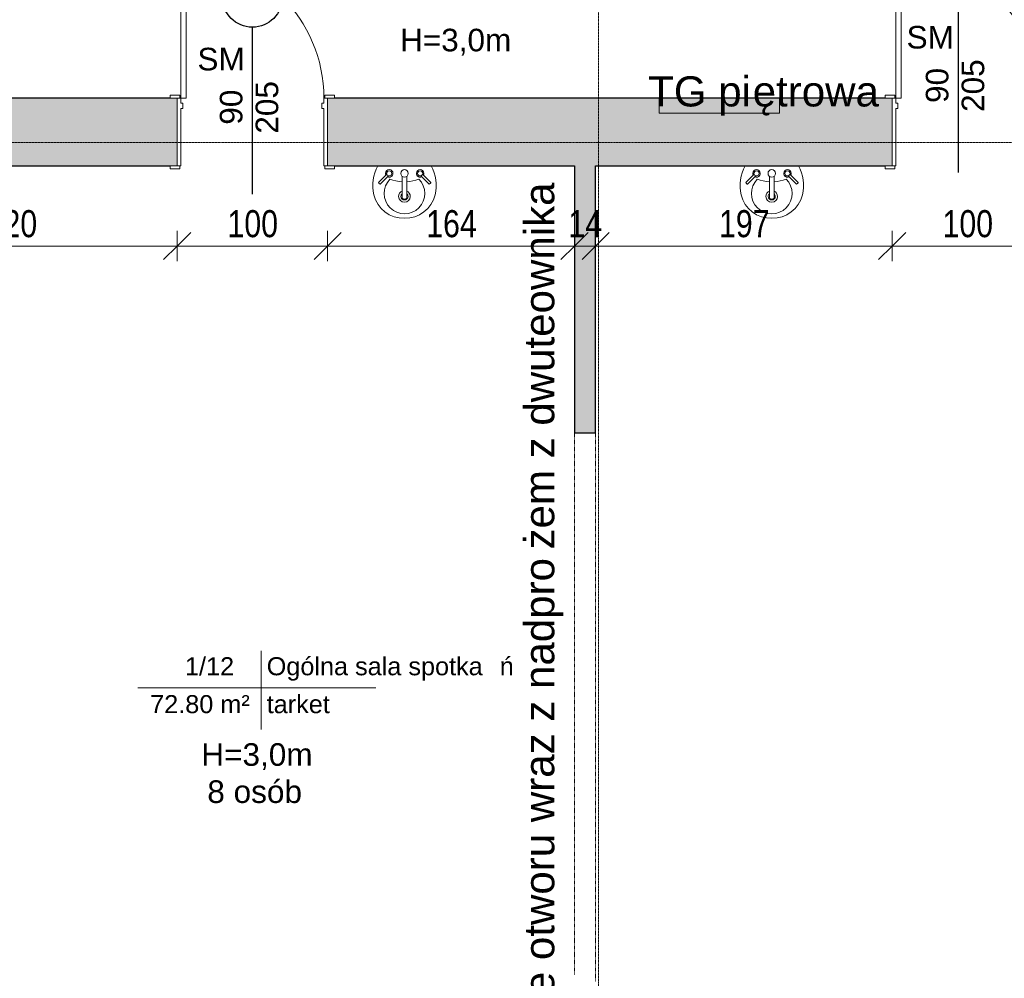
# Model space of a CAD drawing. Header units: centimetres. Extents: x 14785 to 20067, y -11124 to -8451.
# Tile 3 of 26: x 15304 to 15958, y -10161 to -9524. Entities that reach past the tile are written whole.
import ezdxf

# ---------------------------------------------------------------- set-up
doc = ezdxf.new("R2010")
doc.units = ezdxf.units.CM
doc.header["$XCLIPFRAME"] = 2
for name, pattern in [('Kreska', [0.635, 0.3175, -0.3175]), ('Linia siatki', [0.9925, 0.47, -0.2175, 0.0875, -0.2175]), ('Linia wyrównania', [0.32004, 0.16002, -0.16002]), ('Ukryty', [0.714375, 0.47625, -0.238125])]:
    doc.linetypes.add(name, pattern=pattern)
for name, color, linetype, lineweight in [('A-ANNO-DIMS', 211, 'Continuous', 9), ('A-ANNO-DIMS-100', 211, 'Continuous', 9), ('A-AREA-IDEN', 2, 'Continuous', 9), ('A-DETL-HDLN', 90, 'Ukryty', 9), ('A-DETL-MEDM', 33, 'Continuous', 25), ('A-DETL-THIN', 151, 'Continuous', 9), ('A-DOOR', 31, 'Continuous', 9), ('A-DOOR-FRAM', 31, 'Continuous', 18), ('A-WALL', 113, 'Continuous', 9), ('A-WALL-PATT', 111, 'Continuous', 25), ('G-ANNO-REFR', 1, 'Linia wyrównania', 9), ('G-ANNO-TEXT', 231, 'Continuous', 9), ('P-SANR-FIXT', 6, 'Continuous', 9), ('S-GRID', 1, 'Continuous', 9)]:
    doc.layers.add(name, color=color, linetype=linetype, lineweight=lineweight)
doc.styles.add('Arial_1', font='arial.ttf', dxfattribs={"height": 12})
doc.styles.add('Arial_3', font='arial.ttf', dxfattribs={"height": 15})
doc.styles.add('Arial_4', font='arial.ttf', dxfattribs={"width": 0.8, "height": 18})
doc.styles.add('Arial_5', font='arial.ttf', dxfattribs={"height": 20})
doc.dimstyles.new('Przekątna_-_1_8_mm_Arial', dxfattribs={"dimscale": 30.48, "dimtxt": 18.364669, "dimasz": 0.590551, "dimexe": 0.328084, "dimexo": 0.0625, "dimgap": 0.016404, "dimtad": 1, "dimdec": 0, "dimdsep": 46, "dimtxsty": 'Arial_4', "dimblk1": 'OBLIQUE', "dimblk2": 'OBLIQUE', "dimsah": 1, "dimcen": 0.09, "dimazin": 0, "dimtfac": 1, "dimtdec": 4, "dimtix": 1, "dimtmove": 0, "dimatfit": 3, "dimfxl": 0.328084, "dimfxlon": 1, "dimtvp": 1, "dimtolj": 1, "dimtzin": 0, "dimarcsym": 2})
picture_1 = doc.add_image_def('image1.png', size_in_pixel=(425, 587))

# ---------------------------------------------------------------- blocks, each defined once
blk = doc.blocks.new('wewnetrzne dwupanelowe - 900 x 2100mm-456959-4_Poziom piętra')
at = {"layer": 'A-DOOR'}
for p, q in [((-54.635, 24.8175), (-48.135, 24.8175)), ((-54.635, 22.8175), (-54.635, 24.8175)), ((-48.135, 22.8175), (-54.635, 22.8175)), ((-48.135, 24.8175), (-48.135, 22.8175)), ((48.135, 24.8175), (54.635, 24.8175)), ((48.135, 22.8175), (48.135, 24.8175)), ((54.635, 22.8175), (48.135, 22.8175)), ((54.635, 24.8175), (54.635, 22.8175)), ((-54.635, -22.1825), (-48.135, -22.1825)), ((-54.635, -24.1825), (-54.635, -22.1825)), ((-48.135, -24.1825), (-54.635, -24.1825)), ((-48.135, -22.1825), (-48.135, -24.1825)), ((48.135, -22.1825), (54.635, -22.1825)), ((48.135, -24.1825), (48.135, -22.1825)), ((54.635, -24.1825), (48.135, -24.1825)), ((54.635, -22.1825), (54.635, -24.1825))]:
    blk.add_line(p, q, dxfattribs=at)
at = {"layer": 'A-DOOR', "lineweight": 18}
for p, q in [((44, -22.1825), (47.5, -22.1825)), ((44, -117.1825), (44, -22.1825)), ((47.5, -22.1825), (47.5, -117.1825)), ((47.5, -117.1825), (44, -117.1825))]:
    blk.add_line(p, q, dxfattribs=at)
at = {"layer": 'A-DOOR'}
blk.add_arc((47.5, -22.1825), 95, 180, 270, dxfattribs=at)
at = {"layer": 'A-DOOR-FRAM'}
for p, q in [((-50, 22.8175), (-47.5, 22.8175)), ((-50, -22.1825), (-50, 22.8175)), ((-47.5, 22.8175), (-47.5, -15.19)), ((47.5, 22.8175), (50, 22.8175)), ((47.5, -15.19), (47.5, 22.8175)), ((50, 22.8175), (50, -22.1825)), ((-47.5, -15.19), (-46.23, -15.19)), ((-47.5, -18.6825), (-47.5, -22.1825)), ((-46.23, -18.6825), (-47.5, -18.6825)), ((-46.23, -15.19), (-46.23, -18.6825)), ((46.23, -15.19), (47.5, -15.19)), ((46.23, -18.6825), (46.23, -15.19)), ((47.5, -18.6825), (46.23, -18.6825)), ((47.5, -22.1825), (47.5, -18.6825)), ((-47.5, -22.1825), (-50, -22.1825)), ((50, -22.1825), (47.5, -22.1825))]:
    blk.add_line(p, q, dxfattribs=at)
blk = doc.blocks.new('Lavabo mural - 05 - 440mm x 350mm-V6-4_Poziom piętra')
at = {"layer": 'P-SANR-FIXT'}
for p, q in [((-17.19, -11.05), (-11.74, -5.6)), ((17.5, -11.05), (12.05, -5.6)), ((-16.1, -12.14), (-10.65, -6.69)), ((-1.5, -21.49), (-1.5, -7.07)), ((1.5, -21.49), (1.5, -7.07)), ((16.41, -12.14), (10.96, -6.69))]:
    blk.add_line(p, q, dxfattribs=at)
for centre, radius, start, end in [((5.33, -13.08), 26.44, 150.36495, 193.63505), ((-5.33, -13.08), 26.44, 346.36495, 29.63505), ((-10.13, -5.07), 2.5, 0, 180), ((-10.13, -5.07), 2.5, 180, 207.05328), ((-10.13, -5.07), 1.7, 360, 180), ((-10.13, -5.07), 1.7, 180, 198.05956), ((-10.13, -5.07), 1.7, 198.05956, 360), ((-10.13, -5.07), 2.5, 242.94672, 0), ((0, -5.07), 2.5, 0, 180), ((0, -5.07), 2.5, 180, 0), ((10.43, -5.07), 2.5, 360, 180), ((10.43, -5.07), 2.5, 180, 297.05328), ((10.43, -5.07), 1.7, 0, 180), ((10.43, -5.07), 1.7, 180, 0), ((10.43, -5.07), 2.5, 332.94672, 360), ((0, -18.36), 13.5, 135.46291, 45.05561), ((-0.16, 16.03), 26.66, 249.19864, 267.10928), ((-0.16, 16.03), 26.66, 273.5606, 291.31988), ((-0.59, -14.51), 20.35, 193.63505, 271.65578), ((0, -20.36), 3.86, 112.88275, 180), ((0, -20.36), 2.35, 129.68263, 180), ((0.59, -14.51), 20.35, 268.34422, 346.36495), ((0, -20.36), 3.86, 360, 67.11782), ((0, -20.36), 2.35, 360, 50.3185), ((0, -20.36), 3.86, 180, 360), ((0, -20.36), 2.35, 180, 360)]:
    blk.add_arc(centre, radius, start, end, dxfattribs=at)
for centre, major_axis, ratio, start_param, end_param in [((-16.65, -11.59), (-0.545, 0.545), 0.274309, 0, 3.141593), ((16.95, -11.59), (0.545, 0.545), 0.274309, 3.141593, 6.283185), ((0, -21.49), (-1.5, 0), 0.428525, 0, 3.141593)]:
    blk.add_ellipse(centre, major_axis=major_axis, ratio=ratio, start_param=start_param, end_param=end_param, dxfattribs=at)
blk = doc.blocks.new('Etyk_pom_1_mala - Etyk_pom_1_mala-219433-4_Poziom piętra')
at = {"layer": 'A-AREA-IDEN'}
for p, q in [((-0.0958, 0.1444), (-0.0958, -0.3781)), ((-0.9154, -0.1015), (0.6661, -0.1015))]:
    blk.add_line(p, q, dxfattribs=at)
blk = doc.blocks.new('DIMBLOCK137-4_Poziom piętra')
at = {"layer": 'A-ANNO-DIMS-100'}
for p, q in [((15188.62, -9674.52), (15188.62, -9664.52)), ((15188.62, -9674.52), (15197.62, -9665.52)), ((15408.62, -9674.52), (15408.62, -9664.52)), ((15408.62, -9674.52), (15417.62, -9665.52)), ((15188.62, -9674.52), (15179.62, -9683.52)), ((15188.62, -9674.52), (15408.62, -9674.52)), ((15188.62, -9674.52), (15188.62, -9684.52)), ((15408.62, -9674.52), (15399.62, -9683.52)), ((15408.62, -9674.52), (15408.62, -9684.52))]:
    blk.add_line(p, q, dxfattribs=at)
at = {"layer": 'A-ANNO-DIMS-100', "color": 0, "insert": (15282.09, -9650.65), "char_height": 18, "width": 39.6677, "attachment_point": 1, "line_spacing_factor": 0.941778, "style": 'Arial_4'}
blk.add_mtext('220', dxfattribs=at)
blk = doc.blocks.new('_Oblique')
at = {"color": 0, "linetype": 'ByBlock', "lineweight": -2}
blk.add_line((-0.5, -0.5), (0.5, 0.5), dxfattribs=at)
blk = doc.blocks.new('DIMBLOCK138-4_Poziom piętra')
at = {"layer": 'A-ANNO-DIMS-100'}
for p, q in [((15408.62, -9674.52), (15408.62, -9664.52)), ((15408.62, -9674.52), (15417.62, -9665.52)), ((15508.62, -9674.52), (15508.62, -9664.52)), ((15508.62, -9674.52), (15517.62, -9665.52)), ((15408.62, -9674.52), (15399.62, -9683.52)), ((15408.62, -9674.52), (15508.62, -9674.52)), ((15408.62, -9674.52), (15408.62, -9684.52)), ((15508.62, -9674.52), (15499.62, -9683.52)), ((15508.62, -9674.52), (15508.62, -9684.52))]:
    blk.add_line(p, q, dxfattribs=at)
at = {"layer": 'A-ANNO-DIMS-100', "color": 0, "insert": (15442.09, -9650.65), "char_height": 18, "width": 39.6677, "attachment_point": 1, "line_spacing_factor": 0.941778, "style": 'Arial_4'}
blk.add_mtext('100', dxfattribs=at)
blk = doc.blocks.new('DIMBLOCK139-4_Poziom piętra')
at = {"layer": 'A-ANNO-DIMS-100'}
for p, q in [((15508.62, -9674.52), (15508.62, -9664.52)), ((15508.62, -9674.52), (15517.62, -9665.52)), ((15672.62, -9674.52), (15672.62, -9664.52)), ((15672.62, -9674.52), (15681.62, -9665.52)), ((15508.62, -9674.52), (15499.62, -9683.52)), ((15508.62, -9674.52), (15672.62, -9674.52)), ((15508.62, -9674.52), (15508.62, -9684.52)), ((15672.62, -9674.52), (15663.62, -9683.52)), ((15672.62, -9674.52), (15672.62, -9684.52))]:
    blk.add_line(p, q, dxfattribs=at)
at = {"layer": 'A-ANNO-DIMS-100', "color": 0, "insert": (15574.09, -9650.65), "char_height": 18, "width": 39.6677, "attachment_point": 1, "line_spacing_factor": 0.941778, "style": 'Arial_4'}
blk.add_mtext('164', dxfattribs=at)
blk = doc.blocks.new('DIMBLOCK140-4_Poziom piętra')
at = {"layer": 'A-ANNO-DIMS-100'}
for p, q in [((15672.62, -9674.52), (15672.62, -9664.52)), ((15672.62, -9674.52), (15681.62, -9665.52)), ((15686.62, -9674.52), (15686.62, -9664.52)), ((15686.62, -9674.52), (15695.62, -9665.52)), ((15672.62, -9674.52), (15663.62, -9683.52)), ((15672.62, -9674.52), (15686.62, -9674.52)), ((15672.62, -9674.52), (15672.62, -9684.52)), ((15686.62, -9674.52), (15677.62, -9683.52)), ((15686.62, -9674.52), (15686.62, -9684.52))]:
    blk.add_line(p, q, dxfattribs=at)
at = {"layer": 'A-ANNO-DIMS-100', "color": 0, "insert": (15668.6, -9650.65), "char_height": 18, "width": 26.4451, "attachment_point": 1, "line_spacing_factor": 0.941778, "style": 'Arial_4'}
blk.add_mtext('14', dxfattribs=at)
blk = doc.blocks.new('DIMBLOCK141-4_Poziom piętra')
at = {"layer": 'A-ANNO-DIMS-100'}
for p, q in [((15686.62, -9674.52), (15686.62, -9664.52)), ((15686.62, -9674.52), (15695.62, -9665.52)), ((15883.62, -9674.52), (15883.62, -9664.52)), ((15883.62, -9674.52), (15892.62, -9665.52)), ((15686.62, -9674.52), (15677.62, -9683.52)), ((15686.62, -9674.52), (15883.62, -9674.52)), ((15686.62, -9674.52), (15686.62, -9684.52)), ((15883.62, -9674.52), (15874.62, -9683.52)), ((15883.62, -9674.52), (15883.62, -9684.52))]:
    blk.add_line(p, q, dxfattribs=at)
at = {"layer": 'A-ANNO-DIMS-100', "color": 0, "insert": (15768.59, -9650.65), "char_height": 18, "width": 39.6677, "attachment_point": 1, "line_spacing_factor": 0.941778, "style": 'Arial_4'}
blk.add_mtext('197', dxfattribs=at)
blk = doc.blocks.new('DIMBLOCK142-4_Poziom piętra')
at = {"layer": 'A-ANNO-DIMS-100'}
for p, q in [((15883.62, -9674.52), (15883.62, -9664.52)), ((15883.62, -9674.52), (15892.62, -9665.52)), ((15983.62, -9674.52), (15983.62, -9664.52)), ((15983.62, -9674.52), (15992.62, -9665.52)), ((15883.62, -9674.52), (15874.62, -9683.52)), ((15883.62, -9674.52), (15983.62, -9674.52)), ((15883.62, -9674.52), (15883.62, -9684.52)), ((15983.62, -9674.52), (15974.62, -9683.52)), ((15983.62, -9674.52), (15983.62, -9684.52))]:
    blk.add_line(p, q, dxfattribs=at)
at = {"layer": 'A-ANNO-DIMS-100', "color": 0, "insert": (15917.09, -9650.65), "char_height": 18, "width": 39.6677, "attachment_point": 1, "line_spacing_factor": 0.941778, "style": 'Arial_4'}
blk.add_mtext('100', dxfattribs=at)

msp = doc.modelspace()

# ---------------------------------------------------------------- hatches: boundary and pattern name
at = {"layer": 'A-WALL-PATT', "lineweight": 9}
h = msp.add_hatch(color=256, dxfattribs=at)
h.paths.add_polyline_path([(16083.03, -9621.21), (16193.62, -9621.21), (16193.62, -9576.21), (15983.62, -9576.21), (15983.62, -9621.21), (15988.26, -9621.21)])
h.paths.add_polyline_path([(15883.62, -9621.21), (15883.62, -9576.21), (15508.62, -9576.21), (15508.62, -9621.21), (15878.99, -9621.21)])
h.paths.add_polyline_path([(15188.62, -9621.21), (15408.62, -9621.21), (15408.62, -9576.21), (15188.62, -9576.21), (15188.62, -9583.21)])
msp.add_hatch(color=256, dxfattribs=at).paths.add_polyline_path([(15686.62, -9798.71), (15686.62, -9621.21), (15672.62, -9621.21), (15672.62, -9798.71)])

# ---------------------------------------------------------------- linework, layer by layer
at = {"layer": 'A-DETL-HDLN', "linetype": 'Kreska'}
for p, q in [((15672.62, -9798.71), (15672.62, -10158.71)), ((15686.62, -9798.71), (15686.62, -10163.21))]:
    msp.add_line(p, q, dxfattribs=at)
at = {"layer": 'A-DETL-MEDM'}
for p, q in [((15927.62, -9625.71), (15927.62, -9514.71)), ((15458.62, -9640.15), (15458.62, -9529.15))]:
    msp.add_line(p, q, dxfattribs=at)
msp.add_circle((15458.62, -9509.15), 20, dxfattribs=at)
at = {"layer": 'A-DETL-THIN'}
for p, q in [((15808.76, -9576.21), (15728.76, -9576.21)), ((15728.76, -9576.21), (15728.76, -9586.21)), ((15808.76, -9586.21), (15808.76, -9576.21)), ((15728.76, -9586.21), (15808.76, -9586.21))]:
    msp.add_line(p, q, dxfattribs=at)
at = {"layer": 'A-WALL', "lineweight": 25}
for p, q in [((15403.99, -9576.21), (15188.62, -9576.21)), ((15878.99, -9576.21), (15513.26, -9576.21)), ((15188.62, -9621.21), (15403.99, -9621.21)), ((15513.26, -9621.21), (15672.62, -9621.21)), ((15672.62, -9621.21), (15672.62, -9798.71)), ((15686.62, -9621.21), (15878.99, -9621.21)), ((15686.62, -9798.71), (15686.62, -9621.21)), ((15672.62, -9798.71), (15686.62, -9798.71))]:
    msp.add_line(p, q, dxfattribs=at)
at = {"layer": 'S-GRID', "linetype": 'Linia siatki'}
for p, q in [((15688.62, -8451.11), (15688.62, -11063.66)), ((14793.33, -9605.71), (18286.21, -9605.71))]:
    msp.add_line(p, q, dxfattribs=at)

# ---------------------------------------------------------------- block references
at = {"layer": 'A-AREA-IDEN', "xscale": 99.99999999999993, "yscale": 99.99999999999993, "zscale": 99.99999999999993}
msp.add_blockref('Etyk_pom_1_mala - Etyk_pom_1_mala-219433-4_Poziom piętra', (15474.05, -9957.84), dxfattribs=at)
at = {"layer": 'A-DOOR', "rotation": 180}
for p in [(15458.62, -9598.4), (15933.62, -9598.4)]:
    msp.add_blockref('wewnetrzne dwupanelowe - 900 x 2100mm-456959-4_Poziom piętra', p, dxfattribs=at)
at = {"layer": 'P-SANR-FIXT'}
for p in [(15559.65, -9621.21), (15803.65, -9621.21)]:
    msp.add_blockref('Lavabo mural - 05 - 440mm x 350mm-V6-4_Poziom piętra', p, dxfattribs=at)

# ---------------------------------------------------------------- texts
at = {"layer": 'A-AREA-IDEN', "char_height": 12, "attachment_point": 1, "style": 'Arial_1'}
for s, insert, width in [('1/12', (15413.86, -9947.66), 42.4894), ('Ogólna sala spotka', (15468.13, -9947.66), 187.5949), ('\\fArial|b0|i0|c238|p34|;ń', (15622.92, -9947.66), 12.0253), ('72.80 m²', (15390.72, -9972.83), 85.7806), ('tarket', (15468.13, -9972.83), 55.3164)]:
    msp.add_mtext(s, dxfattribs=dict(at, insert=insert, width=width))
at = {"layer": 'G-ANNO-TEXT', "color": 7, "attachment_point": 1}
for s, insert, char_height, width, style in [('H=3,0m', (15556.67, -9530.18), 15, 91.3924, 'Arial_3'), ('SM', (15893.21, -9528.31), 15, 38.481, 'Arial_3'), ('SM', (15422.12, -9542.83), 15, 38.481, 'Arial_3'), ('TG pi', (15721.53, -9561.79), 20, 84.1772, 'Arial_5'), ('ętrowa', (15790.98, -9561.79), 20, 101.8143, 'Arial_5'), ('H=3,0m', (15424.67, -10004.8), 15, 91.3924, 'Arial_3'), ('8 osób', (15428.67, -10029.48), 15, 75.3586, 'Arial_3')]:
    msp.add_mtext(s, dxfattribs=dict(at, insert=insert, char_height=char_height, width=width, style=style))
at = {"layer": 'G-ANNO-TEXT', "color": 7, "attachment_point": 1, "rotation": 90}
for s, insert, char_height, width, style in [('205', (15929.78, -9585.44), 15, 43.2911, 'Arial_3'), ('90', (15905.97, -9579.49), 15, 28.8607, 'Arial_3'), ('205', (15460.78, -9599.88), 15, 43.2911, 'Arial_3'), ('90', (15436.97, -9593.92), 15, 28.8607, 'Arial_3'), ('\\fArial|b0|i0|c238|p34|; ', (15905.97, -9585.44), 15, 7.2152, 'Arial_3'), ('\\fArial|b0|i0|c238|p34|; ', (15436.97, -9599.88), 15, 7.2152, 'Arial_3'), ('żem z dwuteownika', (15639.17, -9876.11), 20, 298.2278, 'Arial_5'), ('Wykonanie otworu wraz z nadpro', (15639.17, -10294.81), 20, 507.4682, 'Arial_5')]:
    msp.add_mtext(s, dxfattribs=dict(at, insert=insert, char_height=char_height, width=width, style=style))

# ---------------------------------------------------------------- dimensions: what is measured, and where the dimension line sits
at = {"layer": 'A-ANNO-DIMS'}
for base, p1, p2, override, picture, middle in [((15408.62, -9674.52), (15188.62, -9664.52), (15408.62, -9664.52), {"dimpost": '<>', "dimfxl": 220}, 'DIMBLOCK137-4_Poziom piętra', (15298.62, -9664.83)), ((15508.62, -9674.52), (15408.62, -9664.52), (15508.62, -9664.52), {"dimpost": '<>', "dimfxl": 100}, 'DIMBLOCK138-4_Poziom piętra', (15458.62, -9664.83)), ((15672.62, -9674.52), (15508.62, -9664.52), (15672.62, -9664.52), {"dimpost": '<>', "dimfxl": 164}, 'DIMBLOCK139-4_Poziom piętra', (15590.62, -9664.83)), ((15686.62, -9674.52), (15672.62, -9664.52), (15686.62, -9664.52), {"dimpost": '<>', "dimfxl": 14}, 'DIMBLOCK140-4_Poziom piętra', (15679.62, -9664.98)), ((15883.62, -9674.52), (15686.62, -9664.52), (15883.62, -9664.52), {"dimpost": '<>', "dimfxl": 197}, 'DIMBLOCK141-4_Poziom piętra', (15785.12, -9664.83)), ((15983.62, -9674.52), (15883.62, -9664.52), (15983.62, -9664.52), {"dimpost": '<>', "dimfxl": 100}, 'DIMBLOCK142-4_Poziom piętra', (15933.62, -9664.83))]:
    dim = msp.add_linear_dim(base=base, p1=p1, p2=p2, dimstyle='Przekątna_-_1_8_mm_Arial', override=override, dxfattribs=at)
    dim.commit()
    dim.dimension.update_dxf_attribs({"geometry": picture, "text_midpoint": middle})

# ---------------------------------------------------------------- pictures from other files: only their frames are drawn
at = {"layer": 'G-ANNO-REFR'}
image = msp.add_image(picture_1, insert=(13294.02, -10599.16), size_in_units=(1499.31, 2070.81), dxfattribs=at)
image.set_boundary_path([(422.208, 706.731), (422.208, -16.598), (1893.711, -16.598), (1893.711, 706.731), (422.208, 706.731)])
image.dxf.flags = 15

doc.saveas('drawing.dxf')
